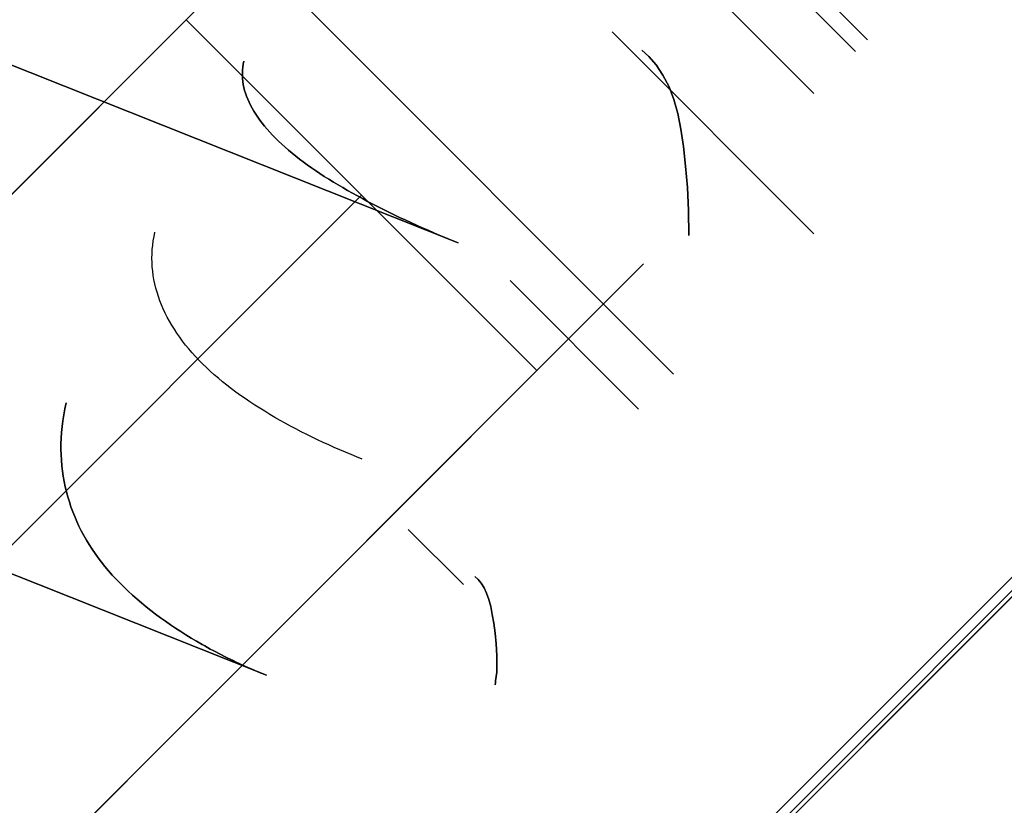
# Model space of a CAD drawing. Header units: millimetres. Extents: x -1690 to 192, y -898 to 54.
# Tile 187 of 256: x 128.46 to 131.44, y -851.83 to -849.45. Entities that reach past the tile are written whole.
import ezdxf

# ---------------------------------------------------------------- set-up
doc = ezdxf.new("R2010")
doc.units = ezdxf.units.MM
doc.header["$MEASUREMENT"] = 0
doc.layers.add('OVIDIO 186x93x72h', color=7, linetype='Continuous')

msp = doc.modelspace()

# ---------------------------------------------------------------- linework, layer by layer
at = {"layer": 'OVIDIO 186x93x72h', "extrusion": (-0.108979, 0.202852, 0.973126)}
for points in [[(254.7171, 833.7506), (254.7171, 994.4065)], [(254.7171, 994.4065), (254.7171, 833.7506)], [(254.4216, 994.4065), (254.4216, 833.7506)], [(254.1261, 994.4065), (254.1261, 833.7506)], [(254.1261, 833.7506), (254.1261, 994.4065)]]:
    msp.add_lwpolyline(points, dxfattribs=at)
at = {"layer": 'OVIDIO 186x93x72h', "extrusion": (-0.021464, 0.046296, 0.998697)}
for points in [[(213.2535, 776.3214), (213.2535, 877.624)], [(211.7676, 777.2852), (211.7676, 877.7982)]]:
    msp.add_lwpolyline(points, dxfattribs=at)
at = {"layer": 'OVIDIO 186x93x72h', "extrusion": (-0.235702, 0.235702, 0.942809)}
for points in [[(482.9912, 909.9615), (482.9912, 804.5535)], [(498.4121, 940.7364), (498.4121, 831.6586)], [(497.4634, 831.6586), (497.4634, 940.7364)], [(500.3095, 831.6586), (500.3095, 940.7364)], [(501.2582, 940.7364), (501.2582, 831.6586)]]:
    msp.add_lwpolyline(points, dxfattribs=at)
at = {"layer": 'OVIDIO 186x93x72h', "extrusion": (0.114881, -0.045678, 0.992329)}
msp.add_lwpolyline([(-741.966, -239.4211), (-741.966, -348.3359)], dxfattribs=at)
at = {"layer": 'OVIDIO 186x93x72h', "extrusion": (-0.202852, 0.108979, 0.973126)}
for points in [[(701.6115, 553.5977), (701.6115, 714.2535)], [(701.6115, 714.2535), (701.6115, 553.5977)], [(701.907, 714.2535), (701.907, 553.5977)], [(702.2025, 553.5977), (702.2025, 714.2535)], [(702.2025, 714.2535), (702.2025, 553.5977)]]:
    msp.add_lwpolyline(points, dxfattribs=at)
at = {"layer": 'OVIDIO 186x93x72h', "extrusion": (-0.046296, 0.021464, 0.998697)}
for points in [[(724.4816, 433.1141), (724.4816, 534.4185)], [(725.9678, 434.0823), (725.9678, 534.5936)]]:
    msp.add_lwpolyline(points, dxfattribs=at)
at = {"layer": 'OVIDIO 186x93x72h'}
for points in [[(147.8155, -834.8482), (128.6454, -854.0183)], [(128.8588, -853.8049), (147.6021, -835.0616)], [(129.9673, -848.4537), (131.028, -849.5144)], [(130.9923, -849.55), (129.9317, -848.4894)], [(129.3396, -849.4224), (130.4419, -850.5247)], [(128.9673, -849.4537), (119.7045, -858.7165)], [(119.7045, -858.7165), (128.9673, -849.4537)], [(130.028, -850.5144), (128.9673, -849.4537)], [(128.9673, -849.4537), (130.028, -850.5144)], [(130.8661, -850.1006), (130.2559, -849.4904)], [(130.2559, -849.4904), (130.8661, -850.1006)], [(120.2349, -859.2469), (129.4977, -849.984)], [(129.9474, -850.2423), (130.3359, -850.6308)], [(120.7652, -859.7772), (130.028, -850.5144)], [(130.028, -850.5144), (120.7652, -859.7772)], [(129.6389, -850.9942), (129.8057, -851.161)], [(129.8057, -851.161), (129.6389, -850.9942)]]:
    msp.add_lwpolyline(points, dxfattribs=at)
at = {"layer": 'OVIDIO 186x93x72h', "extrusion": (0.265352, 0.881274, 0.39108)}
msp.add_lwpolyline([(-408.0585, 957.3827), (-363.7456, 899.8276)], dxfattribs=at)
at = {"layer": 'OVIDIO 186x93x72h', "extrusion": (0.015219, 0.015219, 0.999768)}
for points in [[(119.7306, -858.6048), (129.1082, -849.2295)], [(120.7912, -859.6656), (130.1687, -850.2902)], [(119.7304, -861.1504), (119.7024, -861.1218), (119.6749, -861.0924), (119.6478, -861.0621), (119.6212, -861.0309), (119.595, -860.9988), (119.5694, -860.9659), (119.5444, -860.9321), (119.52, -860.8975), (119.4963, -860.8621), (119.4732, -860.8259), (119.4509, -860.7888), (119.4293, -860.751), (119.4085, -860.7125), (119.3886, -860.6732), (119.3695, -860.6332), (119.3513, -860.5925), (119.334, -860.5512), (119.3177, -860.5092), (119.3024, -860.4667), (119.288, -860.4236), (119.2748, -860.38), (119.2626, -860.3359), (119.2515, -860.2913), (119.2415, -860.2464), (119.2326, -860.2011), (119.2249, -860.1555), (119.2183, -860.1096), (119.2129, -860.0634), (119.2087, -860.0171), (119.2057, -859.9707), (119.2039, -859.9241), (119.2033, -859.8776), (119.2039, -859.831), (119.2057, -859.7844), (119.2087, -859.738), (119.2129, -859.6917), (119.2183, -859.6455), (119.2249, -859.5996), (119.2327, -859.554), (119.2415, -859.5087), (119.2516, -859.4638), (119.2627, -859.4192), (119.2749, -859.3752), (119.2882, -859.3315), (119.3025, -859.2885), (119.3178, -859.2459), (119.3342, -859.204), (119.3514, -859.1626), (119.3697, -859.122), (119.3888, -859.082), (119.4087, -859.0427), (119.4295, -859.0041), (119.4511, -858.9663), (119.4735, -858.9293), (119.4965, -858.8931), (119.5203, -858.8576), (119.5447, -858.823), (119.5697, -858.7893), (119.5953, -858.7564), (119.6214, -858.7243), (119.6481, -858.6931), (119.6752, -858.6628), (119.7027, -858.6334), (119.7307, -858.6048)], [(119.7307, -858.6048), (119.7027, -858.6334), (119.6752, -858.6628), (119.6481, -858.6931), (119.6214, -858.7243), (119.5953, -858.7564), (119.5697, -858.7893), (119.5447, -858.823), (119.5203, -858.8576), (119.4965, -858.8931), (119.4735, -858.9293), (119.4511, -858.9663), (119.4295, -859.0041), (119.4087, -859.0427), (119.3888, -859.082), (119.3697, -859.122), (119.3514, -859.1626), (119.3342, -859.204), (119.3178, -859.2459), (119.3025, -859.2885), (119.2882, -859.3315), (119.2749, -859.3752), (119.2627, -859.4192), (119.2516, -859.4638), (119.2415, -859.5087), (119.2327, -859.554), (119.2249, -859.5996), (119.2183, -859.6455), (119.2129, -859.6917), (119.2087, -859.738), (119.2057, -859.7844), (119.2039, -859.831), (119.2033, -859.8776), (119.2039, -859.9241), (119.2057, -859.9707), (119.2087, -860.0171), (119.2129, -860.0634), (119.2183, -860.1096), (119.2249, -860.1555), (119.2326, -860.2011), (119.2415, -860.2464), (119.2515, -860.2913), (119.2626, -860.3359), (119.2748, -860.38), (119.288, -860.4236), (119.3024, -860.4667), (119.3177, -860.5092), (119.334, -860.5512), (119.3513, -860.5925), (119.3695, -860.6332), (119.3886, -860.6732), (119.4085, -860.7125), (119.4293, -860.751), (119.4509, -860.7888), (119.4732, -860.8259), (119.4963, -860.8621), (119.52, -860.8975), (119.5444, -860.9321), (119.5694, -860.9659), (119.595, -860.9988), (119.6212, -861.0309), (119.6478, -861.0621), (119.6749, -861.0924), (119.7024, -861.1218), (119.7304, -861.1504)], [(120.367, -859.2413), (119.2646, -860.3434)], [(121.0439, -859.413), (120.7912, -859.6656)], [(120.7912, -859.6656), (121.0439, -859.413)], [(120.7911, -860.0899), (120.7865, -860.0851), (120.7819, -860.0802), (120.7774, -860.0751), (120.7729, -860.0699), (120.7686, -860.0646), (120.7643, -860.0591), (120.7602, -860.0535), (120.7561, -860.0477), (120.7521, -860.0418), (120.7483, -860.0358), (120.7446, -860.0296), (120.741, -860.0233), (120.7375, -860.0169), (120.7342, -860.0103), (120.731, -860.0037), (120.728, -859.9969), (120.7251, -859.99), (120.7224, -859.983), (120.7198, -859.9759), (120.7174, -859.9687), (120.7152, -859.9615), (120.7132, -859.9541), (120.7113, -859.9467), (120.7097, -859.9392), (120.7082, -859.9317), (120.7069, -859.924), (120.7058, -859.9164), (120.7049, -859.9087), (120.7042, -859.901), (120.7037, -859.8933), (120.7034, -859.8855), (120.7033, -859.8777), (120.7034, -859.87), (120.7037, -859.8622), (120.7042, -859.8545), (120.7049, -859.8467), (120.7058, -859.8391), (120.7069, -859.8314), (120.7082, -859.8238), (120.7097, -859.8163), (120.7113, -859.8088), (120.7132, -859.8013), (120.7152, -859.794), (120.7174, -859.7867), (120.7198, -859.7795), (120.7224, -859.7725), (120.7251, -859.7655), (120.728, -859.7586), (120.731, -859.7518), (120.7342, -859.7451), (120.7375, -859.7386), (120.741, -859.7322), (120.7446, -859.7259), (120.7483, -859.7197), (120.7522, -859.7137), (120.7561, -859.7077), (120.7602, -859.702), (120.7644, -859.6964), (120.7686, -859.6909), (120.773, -859.6855), (120.7774, -859.6803), (120.7819, -859.6753), (120.7865, -859.6704), (120.7912, -859.6656)], [(120.7912, -859.6656), (120.7865, -859.6704), (120.7819, -859.6753), (120.7774, -859.6803), (120.773, -859.6855), (120.7686, -859.6909), (120.7644, -859.6964), (120.7602, -859.702), (120.7561, -859.7077), (120.7522, -859.7137), (120.7483, -859.7197), (120.7446, -859.7259), (120.741, -859.7322), (120.7375, -859.7386), (120.7342, -859.7451), (120.731, -859.7518), (120.728, -859.7586), (120.7251, -859.7655), (120.7224, -859.7725), (120.7198, -859.7795), (120.7174, -859.7867), (120.7152, -859.794), (120.7132, -859.8013), (120.7113, -859.8088), (120.7097, -859.8163), (120.7082, -859.8238), (120.7069, -859.8314), (120.7058, -859.8391), (120.7049, -859.8467), (120.7042, -859.8545), (120.7037, -859.8622), (120.7034, -859.87), (120.7033, -859.8777), (120.7034, -859.8855), (120.7037, -859.8933), (120.7042, -859.901), (120.7049, -859.9087), (120.7058, -859.9164), (120.7069, -859.924), (120.7082, -859.9317), (120.7097, -859.9392), (120.7113, -859.9467), (120.7132, -859.9541), (120.7152, -859.9615), (120.7174, -859.9687), (120.7198, -859.9759), (120.7224, -859.983), (120.7251, -859.99), (120.728, -859.9969), (120.731, -860.0037), (120.7342, -860.0103), (120.7375, -860.0169), (120.741, -860.0233), (120.7446, -860.0296), (120.7483, -860.0358), (120.7521, -860.0418), (120.7561, -860.0477), (120.7602, -860.0535), (120.7643, -860.0591), (120.7686, -860.0646), (120.7729, -860.0699), (120.7774, -860.0751), (120.7819, -860.0802), (120.7865, -860.0851), (120.7911, -860.0899)], [(120.4777, -859.7764), (119.7678, -860.4861)], [(120.7911, -860.0899), (119.7304, -861.1504)], [(119.7304, -861.1504), (120.7911, -860.0899)]]:
    msp.add_lwpolyline(points, dxfattribs=at)
at = {"layer": 'OVIDIO 186x93x72h', "extrusion": (0.999884, -0.000231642, -0.015217)}
for points in [[(-851.718, -0.6955), (-844.2607, 489.1364)], [(-851.1309, 662.863), (-861.2346, -0.8015)], [(-861.2346, -0.8015), (-851.1309, 662.863)]]:
    msp.add_lwpolyline(points, dxfattribs=at)
at = {"layer": 'OVIDIO 186x93x72h', "extrusion": (-0.000231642, 0.999884, -0.015217)}
for points in [[(-127.5367, -15.6039), (-134.994, 474.2292)], [(-129.0815, 647.94), (-118.9779, -15.7129)], [(-130.5813, 647.9172), (-120.4781, -15.7139)]]:
    msp.add_lwpolyline(points, dxfattribs=at)
at = {"layer": 'OVIDIO 186x93x72h', "extrusion": (0.922113, -0.366639, -0.123629)}
for points in [[(-739.8326, 711.7797), (-739.9312, 711.7557), (-740.0315, 711.7348), (-740.1334, 711.7173), (-740.2366, 711.7032), (-740.2887, 711.6975), (-740.3411, 711.6926), (-740.3937, 711.6887), (-740.4466, 711.6856), (-740.4997, 711.6836), (-740.553, 711.6824), (-740.6064, 711.6822), (-740.66, 711.683), (-740.7137, 711.6847), (-740.7675, 711.6874), (-740.8214, 711.691), (-740.8753, 711.6957), (-740.9293, 711.7013), (-740.9832, 711.7079), (-741.0371, 711.7155), (-741.0909, 711.7241), (-741.1446, 711.7336), (-741.1982, 711.7442), (-741.2516, 711.7558), (-741.3049, 711.7683), (-741.358, 711.7818), (-741.4108, 711.7963), (-741.4634, 711.8118), (-741.5157, 711.8282), (-741.5677, 711.8455), (-741.6194, 711.8639), (-741.6707, 711.8831), (-741.7216, 711.9033), (-741.7721, 711.9244), (-741.8222, 711.9463), (-741.8718, 711.9692), (-741.9209, 711.993), (-741.9695, 712.0176), (-742.0176, 712.043), (-742.0652, 712.0692), (-742.1122, 712.0963), (-742.1585, 712.1242), (-742.2043, 712.1528), (-742.2495, 712.1822), (-742.294, 712.2123), (-742.3379, 712.2431), (-742.3811, 712.2746), (-742.4235, 712.3068), (-742.4653, 712.3396), (-742.5064, 712.3731), (-742.5467, 712.4071), (-742.5863, 712.4417), (-742.6251, 712.4769), (-742.7005, 712.5489), (-742.7727, 712.6228), (-742.8418, 712.6985), (-742.9076, 712.7758)], [(-742.9076, 712.7758), (-742.8418, 712.6985), (-742.7727, 712.6228), (-742.7005, 712.5489), (-742.6251, 712.4769), (-742.5863, 712.4417), (-742.5467, 712.4071), (-742.5064, 712.3731), (-742.4653, 712.3396), (-742.4235, 712.3068), (-742.3811, 712.2746), (-742.3379, 712.2431), (-742.294, 712.2123), (-742.2495, 712.1822), (-742.2043, 712.1528), (-742.1585, 712.1242), (-742.1122, 712.0963), (-742.0652, 712.0692), (-742.0176, 712.043), (-741.9695, 712.0176), (-741.9209, 711.993), (-741.8718, 711.9692), (-741.8222, 711.9463), (-741.7721, 711.9244), (-741.7216, 711.9033), (-741.6707, 711.8831), (-741.6194, 711.8639), (-741.5677, 711.8455), (-741.5157, 711.8282), (-741.4634, 711.8118), (-741.4108, 711.7963), (-741.358, 711.7818), (-741.3049, 711.7683), (-741.2516, 711.7558), (-741.1982, 711.7442), (-741.1446, 711.7336), (-741.0909, 711.7241), (-741.0371, 711.7155), (-740.9832, 711.7079), (-740.9293, 711.7013), (-740.8753, 711.6957), (-740.8214, 711.691), (-740.7675, 711.6874), (-740.7137, 711.6847), (-740.66, 711.683), (-740.6064, 711.6822), (-740.553, 711.6824), (-740.4997, 711.6836), (-740.4466, 711.6856), (-740.3937, 711.6887), (-740.3411, 711.6926), (-740.2887, 711.6975), (-740.2366, 711.7032), (-740.1334, 711.7173), (-740.0315, 711.7348), (-739.9312, 711.7557), (-739.8326, 711.7797)], [(-741.7494, 713.729), (-741.7165, 713.6903), (-741.6819, 713.6525), (-741.6458, 713.6155), (-741.6082, 713.5796), (-741.5887, 713.562), (-741.5689, 713.5446), (-741.5488, 713.5276), (-741.5282, 713.5109), (-741.5074, 713.4945), (-741.4861, 713.4784), (-741.4645, 713.4626), (-741.4426, 713.4472), (-741.4203, 713.4322), (-741.3978, 713.4175), (-741.3749, 713.4032), (-741.3517, 713.3892), (-741.3282, 713.3757), (-741.3044, 713.3626), (-741.2803, 713.3499), (-741.256, 713.3376), (-741.2315, 713.3257), (-741.2067, 713.3143), (-741.1816, 713.3033), (-741.1564, 713.2927), (-741.1309, 713.2826), (-741.1053, 713.273), (-741.0794, 713.2639), (-741.0534, 713.2552), (-741.0273, 713.247), (-741.001, 713.2392), (-740.9746, 713.232), (-740.948, 713.2252), (-740.9214, 713.219), (-740.8947, 713.2132), (-740.8679, 713.2079), (-740.841, 713.2031), (-740.8141, 713.1988), (-740.7872, 713.195), (-740.7602, 713.1917), (-740.7333, 713.1889), (-740.7063, 713.1866), (-740.6794, 713.1848), (-740.6525, 713.1834), (-740.6256, 713.1826), (-740.5988, 713.1822), (-740.5721, 713.1823), (-740.5454, 713.1829), (-740.5189, 713.1839), (-740.4924, 713.1854), (-740.4661, 713.1874), (-740.4399, 713.1898), (-740.4139, 713.1927), (-740.3623, 713.1997), (-740.3113, 713.2085), (-740.2612, 713.2189), (-740.2119, 713.2309)], [(-740.2119, 713.2309), (-740.2612, 713.2189), (-740.3113, 713.2085), (-740.3623, 713.1997), (-740.4139, 713.1927), (-740.4399, 713.1898), (-740.4661, 713.1874), (-740.4924, 713.1854), (-740.5189, 713.1839), (-740.5454, 713.1829), (-740.5721, 713.1823), (-740.5988, 713.1822), (-740.6256, 713.1826), (-740.6525, 713.1834), (-740.6794, 713.1848), (-740.7063, 713.1866), (-740.7333, 713.1889), (-740.7602, 713.1917), (-740.7872, 713.195), (-740.8141, 713.1988), (-740.841, 713.2031), (-740.8679, 713.2079), (-740.8947, 713.2132), (-740.9214, 713.219), (-740.948, 713.2252), (-740.9746, 713.232), (-741.001, 713.2392), (-741.0273, 713.247), (-741.0534, 713.2552), (-741.0794, 713.2639), (-741.1053, 713.273), (-741.1309, 713.2826), (-741.1564, 713.2927), (-741.1816, 713.3033), (-741.2067, 713.3143), (-741.2315, 713.3257), (-741.256, 713.3376), (-741.2803, 713.3499), (-741.3044, 713.3626), (-741.3282, 713.3757), (-741.3517, 713.3892), (-741.3749, 713.4032), (-741.3978, 713.4175), (-741.4203, 713.4322), (-741.4426, 713.4472), (-741.4645, 713.4626), (-741.4861, 713.4784), (-741.5074, 713.4945), (-741.5282, 713.5109), (-741.5488, 713.5276), (-741.5689, 713.5446), (-741.5887, 713.562), (-741.6082, 713.5796), (-741.6458, 713.6155), (-741.6819, 713.6525), (-741.7165, 713.6903), (-741.7494, 713.729)]]:
    msp.add_lwpolyline(points, dxfattribs=at)
at = {"layer": 'OVIDIO 186x93x72h', "extrusion": (0.707107, -0.707107, 0)}
for points in [[(-507.4608, -0.6264), (-507.4613, -0.6708), (-507.4628, -0.7156), (-507.4653, -0.7607), (-507.4689, -0.8061), (-507.4735, -0.8518), (-507.4793, -0.8978), (-507.4862, -0.944), (-507.4942, -0.9903), (-507.5034, -1.0368), (-507.5137, -1.0834), (-507.5252, -1.1301), (-507.538, -1.1767), (-507.552, -1.2234), (-507.5671, -1.2699), (-507.5836, -1.3163), (-507.6012, -1.3626), (-507.6201, -1.4087), (-507.6402, -1.4544), (-507.6616, -1.4999), (-507.6842, -1.545), (-507.7081, -1.5897), (-507.7331, -1.6339), (-507.7594, -1.6777), (-507.7868, -1.7208), (-507.8154, -1.7634), (-507.8452, -1.8053), (-507.8761, -1.8465), (-507.9081, -1.887), (-507.9412, -1.9267), (-507.9753, -1.9656), (-508.0104, -2.0036), (-508.0466, -2.0406), (-508.0837, -2.0768), (-508.1216, -2.1119), (-508.1605, -2.146), (-508.2002, -2.1791), (-508.2407, -2.2111), (-508.2819, -2.242), (-508.3238, -2.2718), (-508.3664, -2.3004), (-508.4095, -2.3279), (-508.4533, -2.3541), (-508.4975, -2.3792), (-508.5422, -2.403), (-508.5873, -2.4256), (-508.6328, -2.447), (-508.6786, -2.4671), (-508.7246, -2.486), (-508.7709, -2.5036), (-508.8173, -2.5201), (-508.8638, -2.5353), (-508.9105, -2.5492), (-508.9571, -2.562), (-509.0038, -2.5735), (-509.0504, -2.5839), (-509.0969, -2.593), (-509.1432, -2.601), (-509.1894, -2.6079), (-509.2354, -2.6137), (-509.2811, -2.6183), (-509.3265, -2.6219), (-509.3716, -2.6244), (-509.4164, -2.6259), (-509.4608, -2.6264)], [(-509.4608, -2.6264), (-509.4164, -2.6259), (-509.3716, -2.6244), (-509.3265, -2.6219), (-509.2811, -2.6183), (-509.2354, -2.6137), (-509.1894, -2.6079), (-509.1432, -2.601), (-509.0969, -2.593), (-509.0504, -2.5839), (-509.0038, -2.5735), (-508.9571, -2.562), (-508.9105, -2.5492), (-508.8638, -2.5353), (-508.8173, -2.5201), (-508.7709, -2.5036), (-508.7246, -2.486), (-508.6786, -2.4671), (-508.6328, -2.447), (-508.5873, -2.4256), (-508.5422, -2.403), (-508.4975, -2.3792), (-508.4533, -2.3541), (-508.4095, -2.3279), (-508.3664, -2.3004), (-508.3238, -2.2718), (-508.2819, -2.242), (-508.2407, -2.2111), (-508.2002, -2.1791), (-508.1605, -2.146), (-508.1216, -2.1119), (-508.0837, -2.0768), (-508.0466, -2.0406), (-508.0104, -2.0036), (-507.9753, -1.9656), (-507.9412, -1.9267), (-507.9081, -1.887), (-507.8761, -1.8465), (-507.8452, -1.8053), (-507.8154, -1.7634), (-507.7868, -1.7208), (-507.7594, -1.6777), (-507.7331, -1.6339), (-507.7081, -1.5897), (-507.6842, -1.545), (-507.6616, -1.4999), (-507.6402, -1.4544), (-507.6201, -1.4087), (-507.6012, -1.3626), (-507.5836, -1.3163), (-507.5671, -1.2699), (-507.552, -1.2234), (-507.538, -1.1767), (-507.5252, -1.1301), (-507.5137, -1.0834), (-507.5034, -1.0368), (-507.4942, -0.9903), (-507.4862, -0.944), (-507.4793, -0.8978), (-507.4735, -0.8518), (-507.4689, -0.8061), (-507.4653, -0.7607), (-507.4628, -0.7156), (-507.4613, -0.6708), (-507.4608, -0.6264)], [(-509.4608, -2.6264), (-509.4164, -2.6259), (-509.3716, -2.6244), (-509.3265, -2.6219), (-509.2811, -2.6183), (-509.2354, -2.6137), (-509.1894, -2.6079), (-509.1432, -2.601), (-509.0969, -2.593), (-509.0504, -2.5839), (-509.0038, -2.5735), (-508.9571, -2.562), (-508.9105, -2.5492), (-508.8638, -2.5353), (-508.8173, -2.5201), (-508.7709, -2.5036), (-508.7246, -2.486), (-508.6786, -2.4671), (-508.6328, -2.447), (-508.5873, -2.4256), (-508.5422, -2.403), (-508.4975, -2.3792), (-508.4533, -2.3541), (-508.4095, -2.3279), (-508.3664, -2.3004), (-508.3238, -2.2718), (-508.2819, -2.242), (-508.2407, -2.2111), (-508.2002, -2.1791), (-508.1605, -2.146), (-508.1216, -2.1119), (-508.0837, -2.0768), (-508.0466, -2.0406), (-508.0104, -2.0036), (-507.9753, -1.9656), (-507.9412, -1.9267), (-507.9081, -1.887), (-507.8761, -1.8465), (-507.8452, -1.8053), (-507.8154, -1.7634), (-507.7868, -1.7208), (-507.7594, -1.6777), (-507.7331, -1.6339), (-507.7081, -1.5897), (-507.6842, -1.545), (-507.6616, -1.4999), (-507.6402, -1.4544), (-507.6201, -1.4087), (-507.6012, -1.3626), (-507.5836, -1.3163), (-507.5671, -1.2699), (-507.552, -1.2234), (-507.538, -1.1767), (-507.5252, -1.1301), (-507.5137, -1.0834), (-507.5034, -1.0368), (-507.4942, -0.9903), (-507.4862, -0.944), (-507.4793, -0.8978), (-507.4735, -0.8518), (-507.4689, -0.8061), (-507.4653, -0.7607), (-507.4628, -0.7156), (-507.4613, -0.6708), (-507.4608, -0.6264)], [(-507.4608, -0.6264), (-507.4613, -0.6708), (-507.4628, -0.7156), (-507.4653, -0.7607), (-507.4689, -0.8061), (-507.4735, -0.8518), (-507.4793, -0.8978), (-507.4862, -0.944), (-507.4942, -0.9903), (-507.5034, -1.0368), (-507.5137, -1.0834), (-507.5252, -1.1301), (-507.538, -1.1767), (-507.552, -1.2234), (-507.5671, -1.2699), (-507.5836, -1.3163), (-507.6012, -1.3626), (-507.6201, -1.4087), (-507.6402, -1.4544), (-507.6616, -1.4999), (-507.6842, -1.545), (-507.7081, -1.5897), (-507.7331, -1.6339), (-507.7594, -1.6777), (-507.7868, -1.7208), (-507.8154, -1.7634), (-507.8452, -1.8053), (-507.8761, -1.8465), (-507.9081, -1.887), (-507.9412, -1.9267), (-507.9753, -1.9656), (-508.0104, -2.0036), (-508.0466, -2.0406), (-508.0837, -2.0768), (-508.1216, -2.1119), (-508.1605, -2.146), (-508.2002, -2.1791), (-508.2407, -2.2111), (-508.2819, -2.242), (-508.3238, -2.2718), (-508.3664, -2.3004), (-508.4095, -2.3279), (-508.4533, -2.3541), (-508.4975, -2.3792), (-508.5422, -2.403), (-508.5873, -2.4256), (-508.6328, -2.447), (-508.6786, -2.4671), (-508.7246, -2.486), (-508.7709, -2.5036), (-508.8173, -2.5201), (-508.8638, -2.5353), (-508.9105, -2.5492), (-508.9571, -2.562), (-509.0038, -2.5735), (-509.0504, -2.5839), (-509.0969, -2.593), (-509.1432, -2.601), (-509.1894, -2.6079), (-509.2354, -2.6137), (-509.2811, -2.6183), (-509.3265, -2.6219), (-509.3716, -2.6244), (-509.4164, -2.6259), (-509.4608, -2.6264)]]:
    msp.add_lwpolyline(points, dxfattribs=at)
at = {"layer": 'OVIDIO 186x93x72h', "extrusion": (-0.12261, -0.276089, 0.953279)}
for points in [[(462.6889, -487.9682), (462.6889, -490.2909)], [(463.6628, -489.3727), (463.6628, -490.8727)], [(463.6628, -490.8727), (463.6628, -489.3727)], [(464.2983, -489.3727), (464.2983, -490.8727)], [(464.3081, -490.8721), (464.3081, -489.3721)], [(464.3081, -489.3721), (464.3081, -490.8721)], [(464.1601, -490.8727), (464.1601, -489.3727)]]:
    msp.add_lwpolyline(points, dxfattribs=at)
at = {"layer": 'OVIDIO 186x93x72h', "extrusion": (-0.707107, 0.707107, 0)}
msp.add_lwpolyline([(507.4608, -0.6264), (507.4614, -0.6765), (507.4633, -0.7267), (507.4665, -0.7769), (507.4709, -0.827), (507.4766, -0.8771), (507.4835, -0.927), (507.4917, -0.9767), (507.5012, -1.0262), (507.5118, -1.0754), (507.5238, -1.1243), (507.5369, -1.1729), (507.5512, -1.221), (507.5667, -1.2687), (507.5834, -1.3158), (507.6012, -1.3625), (507.62, -1.4085), (507.64, -1.4539), (507.661, -1.4987), (507.6831, -1.5428), (507.7061, -1.5861), (507.7301, -1.6288), (507.755, -1.6706), (507.7808, -1.7116), (507.8074, -1.7518), (507.8349, -1.7911), (507.8631, -1.8295), (507.8921, -1.867), (507.9217, -1.9036), (507.9521, -1.9393), (507.983, -1.9741), (508.0145, -2.0078), (508.0466, -2.0406), (508.0794, -2.0727), (508.1132, -2.1042), (508.1479, -2.1352), (508.1836, -2.1655), (508.2202, -2.1951), (508.2577, -2.2241), (508.2961, -2.2523), (508.3354, -2.2798), (508.3756, -2.3064), (508.4166, -2.3322), (508.4585, -2.3571), (508.5011, -2.3811), (508.5444, -2.4041), (508.5885, -2.4262), (508.6333, -2.4472), (508.6787, -2.4672), (508.7248, -2.4861), (508.7714, -2.5038), (508.8185, -2.5205), (508.8662, -2.536), (508.9143, -2.5503), (508.9629, -2.5634), (509.0118, -2.5754), (509.061, -2.5861), (509.1105, -2.5955), (509.1602, -2.6037), (509.2102, -2.6107), (509.2602, -2.6163), (509.3103, -2.6208), (509.3605, -2.6239), (509.4107, -2.6258), (509.4608, -2.6264)], dxfattribs=at)
at = {"layer": 'OVIDIO 186x93x72h', "extrusion": (0.999884, -0.000231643, -0.015217)}
for points in [[(-848.5856, 662.8242), (-858.6888, -0.8015)], [(-858.6888, -0.8015), (-848.5856, 662.8242)], [(-849.646, 662.8404), (-859.7492, -0.7854)], [(-859.7492, -0.7854), (-849.646, 662.8404)]]:
    msp.add_lwpolyline(points, dxfattribs=at)
at = {"layer": 'OVIDIO 186x93x72h', "extrusion": (-9.85311e-08, 9.85324e-08, 1)}
for points in [[(130.8661, -849.6764), (129.8054, -848.6157)], [(129.8054, -848.6157), (130.8661, -849.6764)]]:
    msp.add_lwpolyline(points, dxfattribs=at)
at = {"layer": 'OVIDIO 186x93x72h', "extrusion": (0.999995, -0.000995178, 0.002882)}
for points in [[(-849.48, 664.7847), (-848.8063, 662.8339)], [(-850.6816, 664.1803), (-850.6284, 664.0262)]]:
    msp.add_lwpolyline(points, dxfattribs=at)
at = {"layer": 'OVIDIO 186x93x72h', "extrusion": (0.007538, 0.018371, 0.999803)}
for points in [[(-442.9919, 749.4294), (-442.9919, 751.0552)], [(-442.9919, 751.0552), (-442.9919, 749.4294)]]:
    msp.add_lwpolyline(points, dxfattribs=at)
at = {"layer": 'OVIDIO 186x93x72h', "extrusion": (0.003996, 0.998758, 0.049658)}
for points in [[(-133.654, 702.2716), (-133.7435, 703.3827)], [(-133.7435, 703.3827), (-133.654, 702.2716)]]:
    msp.add_lwpolyline(points, dxfattribs=at)
at = {"layer": 'OVIDIO 186x93x72h', "extrusion": (0.962875, -0.23831, 0.126807)}
for points in [[(-795.0139, 615.6214), (-793.3483, 614.7681)], [(-793.3483, 614.7681), (-795.0139, 615.6214)]]:
    msp.add_lwpolyline(points, dxfattribs=at)
at = {"layer": 'OVIDIO 186x93x72h', "extrusion": (0.26556, 0.881185, 0.391139)}
for points in [[(-416.2567, 972.8591), (-369.9364, 912.7408)], [(-369.9364, 912.7408), (-416.2567, 972.8591)]]:
    msp.add_lwpolyline(points, dxfattribs=at)
at = {"layer": 'OVIDIO 186x93x72h', "extrusion": (-0.202863, 0.108986, 0.973123)}
for points in [[(699.7742, 697.6448), (699.7742, 640.2637)], [(699.7742, 640.2637), (699.7742, 697.6448)]]:
    msp.add_lwpolyline(points, dxfattribs=at)
at = {"layer": 'OVIDIO 186x93x72h', "extrusion": (0.933612, -0.264208, -0.241996)}
for points in [[(-783.4496, 730.4978), (-782.3096, 731.4727)], [(-782.3096, 731.4727), (-783.4496, 730.4978)], [(-783.2292, 730.6863), (-783.4496, 730.4978)]]:
    msp.add_lwpolyline(points, dxfattribs=at)
at = {"layer": 'OVIDIO 186x93x72h', "extrusion": (-0.12261, -0.276068, 0.953286)}
for points in [[(463.983, -489.8545), (463.983, -491.3968)], [(464.1384, -489.4617), (464.1384, -491.0532)]]:
    msp.add_lwpolyline(points, dxfattribs=at)
at = {"layer": 'OVIDIO 186x93x72h', "extrusion": (0.923255, -0.345247, -0.168535)}
msp.add_lwpolyline([(-750.745, 726.5616), (-752.1125, 725.9452)], dxfattribs=at)
at = {"layer": 'OVIDIO 186x93x72h', "extrusion": (0.999995, -0.000993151, 0.002876)}
for points in [[(-850.5345, 662.2532), (-849.9513, 660.5642)], [(-850.7052, 664.0005), (-850.0038, 661.9691)]]:
    msp.add_lwpolyline(points, dxfattribs=at)
at = {"layer": 'OVIDIO 186x93x72h', "extrusion": (-0.000231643, 0.999884, -0.015217)}
for points in [[(-120.5658, -15.7181), (-130.6691, 647.9158)], [(-130.6691, 647.9158), (-120.5658, -15.7181)]]:
    msp.add_lwpolyline(points, dxfattribs=at)
at = {"layer": 'OVIDIO 186x93x72h', "extrusion": (-0.122517, -0.275969, 0.953326)}
for points in [[(464.2044, -489.5573), (464.2044, -491.0573)], [(464.2044, -491.0573), (464.2044, -489.5573)]]:
    msp.add_lwpolyline(points, dxfattribs=at)
at = {"layer": 'OVIDIO 186x93x72h', "extrusion": (0.999557, -0.009403, 0.028244)}
for points in [[(-848.841, 660.4563), (-848.8925, 660.6109)], [(-848.8925, 660.6109), (-848.841, 660.4563)]]:
    msp.add_lwpolyline(points, dxfattribs=at)
at = {"layer": 'OVIDIO 186x93x72h', "extrusion": (0.265352, 0.881275, 0.391079)}
for points in [[(-370.0438, 915.3276), (-412.4276, 970.3772)], [(-412.4276, 970.3772), (-370.0438, 915.3276)], [(-369.8649, 915.4656), (-412.2486, 970.5151)], [(-412.2486, 970.5151), (-369.8649, 915.4656)]]:
    msp.add_lwpolyline(points, dxfattribs=at)
at = {"layer": 'OVIDIO 186x93x72h', "extrusion": (0.386909, 0.871231, 0.302091)}
for points in [[(-464.3066, 852.4494), (-464.3087, 852.4673), (-464.3105, 852.4852), (-464.3118, 852.5033), (-464.3127, 852.5215), (-464.3131, 852.5397), (-464.3131, 852.5581), (-464.3126, 852.5765), (-464.3117, 852.5949), (-464.3103, 852.6133), (-464.3085, 852.6317), (-464.3062, 852.6501), (-464.3035, 852.6685), (-464.3003, 852.6868), (-464.2966, 852.7051), (-464.2925, 852.7233), (-464.2879, 852.7413), (-464.2829, 852.7593), (-464.2774, 852.7771), (-464.2715, 852.7948), (-464.2651, 852.8123), (-464.2584, 852.8296), (-464.2512, 852.8467), (-464.2436, 852.8636), (-464.2356, 852.8803), (-464.2273, 852.8967), (-464.2185, 852.9128), (-464.2094, 852.9287), (-464.1999, 852.9444), (-464.1901, 852.9597), (-464.18, 852.9747), (-464.1695, 852.9894), (-464.1588, 853.0038), (-464.1477, 853.018), (-464.1362, 853.0319), (-464.1243, 853.0456), (-464.1121, 853.0591), (-464.0994, 853.0723), (-464.0865, 853.0852), (-464.0731, 853.0979), (-464.0594, 853.1102), (-464.0454, 853.1223), (-464.0311, 853.134), (-464.0164, 853.1454), (-464.0015, 853.1564), (-463.9863, 853.1671), (-463.9707, 853.1774), (-463.955, 853.1873), (-463.9389, 853.1968), (-463.9227, 853.206), (-463.9062, 853.2147), (-463.8895, 853.223), (-463.8727, 853.2309), (-463.8557, 853.2383), (-463.8385, 853.2453), (-463.8212, 853.2519), (-463.8037, 853.258), (-463.7862, 853.2637), (-463.7686, 853.2689), (-463.7509, 853.2737), (-463.7331, 853.278), (-463.7153, 853.2819), (-463.6975, 853.2854), (-463.6797, 853.2883), (-463.6619, 853.2909)], [(-463.6619, 853.2909), (-463.6797, 853.2883), (-463.6975, 853.2854), (-463.7153, 853.2819), (-463.7331, 853.278), (-463.7509, 853.2737), (-463.7686, 853.2689), (-463.7862, 853.2637), (-463.8037, 853.258), (-463.8212, 853.2519), (-463.8385, 853.2453), (-463.8557, 853.2383), (-463.8727, 853.2309), (-463.8895, 853.223), (-463.9062, 853.2147), (-463.9227, 853.206), (-463.9389, 853.1968), (-463.955, 853.1873), (-463.9707, 853.1774), (-463.9863, 853.1671), (-464.0015, 853.1564), (-464.0164, 853.1454), (-464.0311, 853.134), (-464.0454, 853.1223), (-464.0594, 853.1102), (-464.0731, 853.0979), (-464.0865, 853.0852), (-464.0994, 853.0723), (-464.1121, 853.0591), (-464.1243, 853.0456), (-464.1362, 853.0319), (-464.1477, 853.018), (-464.1588, 853.0038), (-464.1695, 852.9894), (-464.18, 852.9747), (-464.1901, 852.9597), (-464.1999, 852.9444), (-464.2094, 852.9287), (-464.2185, 852.9128), (-464.2273, 852.8967), (-464.2356, 852.8803), (-464.2436, 852.8636), (-464.2512, 852.8467), (-464.2584, 852.8296), (-464.2651, 852.8123), (-464.2715, 852.7948), (-464.2774, 852.7771), (-464.2829, 852.7593), (-464.2879, 852.7413), (-464.2925, 852.7233), (-464.2966, 852.7051), (-464.3003, 852.6868), (-464.3035, 852.6685), (-464.3062, 852.6501), (-464.3085, 852.6317), (-464.3103, 852.6133), (-464.3117, 852.5949), (-464.3126, 852.5765), (-464.3131, 852.5581), (-464.3131, 852.5397), (-464.3127, 852.5215), (-464.3118, 852.5033), (-464.3105, 852.4852), (-464.3087, 852.4673), (-464.3066, 852.4494)]]:
    msp.add_lwpolyline(points, dxfattribs=at)
at = {"layer": 'OVIDIO 186x93x72h', "extrusion": (-0.202866, 0.108989, 0.973122)}
for points in [[(700.4864, 640.2672), (700.4864, 697.6484)], [(701.1993, 640.2672), (701.1993, 697.6484)], [(701.1993, 697.6484), (701.1993, 640.2672)]]:
    msp.add_lwpolyline(points, dxfattribs=at)
at = {"layer": 'OVIDIO 186x93x72h', "extrusion": (0.38691, 0.871231, 0.30209)}
msp.add_lwpolyline([(-464.309, 852.4477), (-464.3112, 852.4656), (-464.3129, 852.4837), (-464.3142, 852.5019), (-464.3151, 852.5202), (-464.3155, 852.5385), (-464.3154, 852.5569), (-464.315, 852.5754), (-464.314, 852.5939), (-464.3126, 852.6124), (-464.3107, 852.6309), (-464.3084, 852.6494), (-464.3056, 852.6678), (-464.3024, 852.6862), (-464.2987, 852.7045), (-464.2945, 852.7227), (-464.2899, 852.7408), (-464.2848, 852.7588), (-464.2793, 852.7767), (-464.2733, 852.7944), (-464.2669, 852.8119), (-464.2601, 852.8292), (-464.2529, 852.8463), (-464.2453, 852.8632), (-464.2373, 852.8799), (-464.2289, 852.8963), (-464.2201, 852.9125), (-464.2109, 852.9284), (-464.2014, 852.944), (-464.1916, 852.9593), (-464.1814, 852.9744), (-464.1709, 852.9891), (-464.1601, 853.0034), (-464.1491, 853.0175), (-464.1376, 853.0314), (-464.1257, 853.0451), (-464.1135, 853.0585), (-464.1009, 853.0716), (-464.0879, 853.0845), (-464.0746, 853.0972), (-464.0609, 853.1095), (-464.0469, 853.1215), (-464.0325, 853.1332), (-464.0179, 853.1446), (-464.0029, 853.1556), (-463.9877, 853.1663), (-463.9722, 853.1765), (-463.9564, 853.1865), (-463.9404, 853.196), (-463.9241, 853.2051), (-463.9076, 853.2138), (-463.8909, 853.2221), (-463.874, 853.23), (-463.857, 853.2374), (-463.8398, 853.2444), (-463.8224, 853.251), (-463.805, 853.2571), (-463.7874, 853.2628), (-463.7697, 853.268), (-463.752, 853.2728), (-463.7342, 853.2772), (-463.7164, 853.281), (-463.6985, 853.2845), (-463.6806, 853.2875), (-463.6628, 853.29)], dxfattribs=at)
at = {"layer": 'OVIDIO 186x93x72h', "extrusion": (0.007645, 0.997294, 0.073113)}
for points in [[(-136.3602, 723.2653), (-136.158, 721.3362)], [(-136.158, 721.3362), (-136.3602, 723.2653)]]:
    msp.add_lwpolyline(points, dxfattribs=at)
at = {"layer": 'OVIDIO 186x93x72h', "extrusion": (0.265507, 0.881208, 0.391124)}
for points in [[(-369.8629, 914.1739), (-415.4827, 973.394)], [(-415.4827, 973.394), (-369.8629, 914.1739)]]:
    msp.add_lwpolyline(points, dxfattribs=at)
at = {"layer": 'OVIDIO 186x93x72h', "extrusion": (0.386908, 0.871231, 0.302091)}
for points in [[(-463.6618, 853.2911), (-463.6796, 853.2885), (-463.6974, 853.2855), (-463.7152, 853.2821), (-463.7329, 853.2782), (-463.7507, 853.2739), (-463.7684, 853.2691), (-463.786, 853.2638), (-463.8036, 853.2582), (-463.821, 853.252), (-463.8383, 853.2455), (-463.8555, 853.2385), (-463.8725, 853.231), (-463.8894, 853.2232), (-463.906, 853.2149), (-463.9225, 853.2061), (-463.9388, 853.197), (-463.9548, 853.1875), (-463.9706, 853.1776), (-463.9861, 853.1673), (-464.0013, 853.1566), (-464.0163, 853.1456), (-464.0309, 853.1342), (-464.0453, 853.1225), (-464.0593, 853.1104), (-464.073, 853.098), (-464.0863, 853.0854), (-464.0993, 853.0725), (-464.1119, 853.0592), (-464.1241, 853.0458), (-464.136, 853.0321), (-464.1475, 853.0182), (-464.1586, 853.004), (-464.1694, 852.9896), (-464.1798, 852.9749), (-464.19, 852.9599), (-464.1998, 852.9445), (-464.2092, 852.9289), (-464.2183, 852.913), (-464.2271, 852.8968), (-464.2355, 852.8804), (-464.2435, 852.8638), (-464.251, 852.8469), (-464.2582, 852.8297), (-464.265, 852.8124), (-464.2713, 852.7949), (-464.2772, 852.7773), (-464.2827, 852.7595), (-464.2877, 852.7415), (-464.2923, 852.7234), (-464.2964, 852.7053), (-464.3001, 852.687), (-464.3033, 852.6687), (-464.306, 852.6503), (-464.3083, 852.6319), (-464.3102, 852.6135), (-464.3115, 852.595), (-464.3125, 852.5766), (-464.3129, 852.5582), (-464.3129, 852.5399), (-464.3125, 852.5217), (-464.3116, 852.5035), (-464.3103, 852.4854), (-464.3086, 852.4674), (-464.3064, 852.4496)], [(-464.3064, 852.4496), (-464.3086, 852.4674), (-464.3103, 852.4854), (-464.3116, 852.5035), (-464.3125, 852.5217), (-464.3129, 852.5399), (-464.3129, 852.5582), (-464.3125, 852.5766), (-464.3115, 852.595), (-464.3102, 852.6135), (-464.3083, 852.6319), (-464.306, 852.6503), (-464.3033, 852.6687), (-464.3001, 852.687), (-464.2964, 852.7053), (-464.2923, 852.7234), (-464.2877, 852.7415), (-464.2827, 852.7595), (-464.2772, 852.7773), (-464.2713, 852.7949), (-464.265, 852.8124), (-464.2582, 852.8297), (-464.251, 852.8469), (-464.2435, 852.8638), (-464.2355, 852.8804), (-464.2271, 852.8968), (-464.2183, 852.913), (-464.2092, 852.9289), (-464.1998, 852.9445), (-464.19, 852.9599), (-464.1798, 852.9749), (-464.1694, 852.9896), (-464.1586, 853.004), (-464.1475, 853.0182), (-464.136, 853.0321), (-464.1241, 853.0458), (-464.1119, 853.0592), (-464.0993, 853.0725), (-464.0863, 853.0854), (-464.073, 853.098), (-464.0593, 853.1104), (-464.0453, 853.1225), (-464.0309, 853.1342), (-464.0163, 853.1456), (-464.0013, 853.1566), (-463.9861, 853.1673), (-463.9706, 853.1776), (-463.9548, 853.1875), (-463.9388, 853.197), (-463.9225, 853.2061), (-463.906, 853.2149), (-463.8894, 853.2232), (-463.8725, 853.231), (-463.8555, 853.2385), (-463.8383, 853.2455), (-463.821, 853.252), (-463.8036, 853.2582), (-463.786, 853.2638), (-463.7684, 853.2691), (-463.7507, 853.2739), (-463.7329, 853.2782), (-463.7152, 853.2821), (-463.6974, 853.2855), (-463.6796, 853.2885), (-463.6618, 853.2911)]]:
    msp.add_lwpolyline(points, dxfattribs=at)
at = {"layer": 'OVIDIO 186x93x72h'}
for points in [[(129.7904, -850.1282, 665.5894), (129.0988, -849.8532, 665.6821), (29.7528, -810.3525, 679.0015)], [(29.7528, -810.3525, 679.0015), (129.0988, -849.8532, 665.6821), (129.7904, -850.1282, 665.5894)], [(29.1725, -811.6593, 678.5484), (128.5184, -851.1601, 665.229), (129.21, -851.435, 665.1363)], [(129.21, -851.435, 665.1363), (128.5184, -851.1601, 665.229), (29.1725, -811.6593, 678.5484)], [(128.6454, -854.0183, 27.6736), (128.7201, -853.9251, 27.6736), (128.7967, -853.8334, 27.6735), (128.8751, -853.7432, 27.6734), (128.9553, -853.6546, 27.6733), (129.0373, -853.5676, 27.6733), (136.0082, -846.595, 27.6733)], [(136.0283, -846.6152, 25.6735), (129.0447, -853.6011, 25.6735), (128.9506, -853.7019, 25.6736), (128.8588, -853.8049, 25.6736)], [(130.3452, -849.5459, 662.0386), (130.3669, -849.5647, 662.2434), (130.3888, -849.5903, 662.4528), (130.4096, -849.6213, 662.6652), (130.4279, -849.6566, 662.8789), (130.4426, -849.6953, 663.0925), (130.4543, -849.7377, 663.3065), (130.4636, -849.7848, 663.5219), (130.4714, -849.8373, 663.7394), (130.4781, -849.8959, 663.9599), (130.4835, -849.9605, 664.1828), (130.4868, -850.0307, 664.4073), (130.4876, -850.1061, 664.6327)], [(130.4876, -850.1061, 664.6327), (130.4868, -850.0307, 664.4073), (130.4835, -849.9605, 664.1828), (130.4781, -849.8959, 663.9599), (130.4714, -849.8373, 663.7394), (130.4636, -849.7848, 663.5219), (130.4543, -849.7377, 663.3065), (130.4426, -849.6953, 663.0925), (130.4279, -849.6566, 662.8789), (130.4096, -849.6213, 662.6652), (130.3888, -849.5903, 662.4528), (130.3669, -849.5647, 662.2434), (130.3452, -849.5459, 662.0386)], [(129.1417, -849.5791, 665.1894), (129.1399, -849.5879, 665.2001), (129.1386, -849.5967, 665.2108), (129.1377, -849.6055, 665.2214), (129.1372, -849.6143, 665.2319), (129.1373, -849.6231, 665.2424), (129.1378, -849.6319, 665.2528), (129.1387, -849.6407, 665.2631), (129.1401, -849.6496, 665.2734), (129.1419, -849.6584, 665.2836), (129.1441, -849.6673, 665.2938), (129.1468, -849.6761, 665.3039), (129.15, -849.685, 665.3139), (129.1536, -849.694, 665.3239), (129.1576, -849.7029, 665.3339), (129.162, -849.7119, 665.3437), (129.1668, -849.7209, 665.3536), (129.1721, -849.7299, 665.3634), (129.1778, -849.739, 665.3731), (129.1838, -849.7481, 665.3828), (129.1903, -849.7572, 665.3924), (129.1972, -849.7663, 665.4018), (129.2045, -849.7754, 665.4112), (129.2122, -849.7845, 665.4205), (129.2203, -849.7936, 665.4296), (129.2287, -849.8027, 665.4385), (129.2376, -849.8118, 665.4473), (129.2468, -849.8209, 665.456), (129.2564, -849.83, 665.4644), (129.2664, -849.839, 665.4726), (129.2767, -849.848, 665.4807), (129.2874, -849.857, 665.4885), (129.2985, -849.866, 665.496), (129.3099, -849.8748, 665.5034), (129.3216, -849.8837, 665.5104), (129.3337, -849.8925, 665.5172), (129.3461, -849.9013, 665.5238), (129.3588, -849.91, 665.5301), (129.3718, -849.9186, 665.5361), (129.3851, -849.9273, 665.5419), (129.3987, -849.9358, 665.5474), (129.4126, -849.9444, 665.5526), (129.4267, -849.9529, 665.5576), (129.4411, -849.9613, 665.5622), (129.4557, -849.9697, 665.5667), (129.4705, -849.9781, 665.5708), (129.4855, -849.9864, 665.5747), (129.5008, -849.9946, 665.5782), (129.5162, -850.0028, 665.5815), (129.5319, -850.011, 665.5845), (129.5477, -850.0191, 665.5872), (129.5637, -850.0272, 665.5896), (129.5799, -850.0353, 665.5917), (129.5964, -850.0432, 665.5935), (129.613, -850.0512, 665.5949), (129.6298, -850.0591, 665.596), (129.6468, -850.0669, 665.5968), (129.664, -850.0747, 665.5972), (129.6814, -850.0825, 665.5972), (129.699, -850.0902, 665.5969), (129.7169, -850.0979, 665.5962), (129.7349, -850.1055, 665.5951), (129.7532, -850.1131, 665.5936), (129.7717, -850.1207, 665.5917), (129.7904, -850.1282, 665.5894)], [(129.7904, -850.1282, 665.5894), (129.7717, -850.1207, 665.5917), (129.7532, -850.1131, 665.5936), (129.7349, -850.1055, 665.5951), (129.7169, -850.0979, 665.5962), (129.699, -850.0902, 665.5969), (129.6814, -850.0825, 665.5972), (129.664, -850.0747, 665.5972), (129.6468, -850.0669, 665.5968), (129.6298, -850.0591, 665.596), (129.613, -850.0512, 665.5949), (129.5964, -850.0432, 665.5935), (129.5799, -850.0353, 665.5917), (129.5637, -850.0272, 665.5896), (129.5477, -850.0191, 665.5872), (129.5319, -850.011, 665.5845), (129.5162, -850.0028, 665.5815), (129.5008, -849.9946, 665.5782), (129.4855, -849.9864, 665.5747), (129.4705, -849.9781, 665.5708), (129.4557, -849.9697, 665.5667), (129.4411, -849.9613, 665.5622), (129.4267, -849.9529, 665.5576), (129.4126, -849.9444, 665.5526), (129.3987, -849.9358, 665.5474), (129.3851, -849.9273, 665.5419), (129.3718, -849.9186, 665.5361), (129.3588, -849.91, 665.5301), (129.3461, -849.9013, 665.5238), (129.3337, -849.8925, 665.5172), (129.3216, -849.8837, 665.5104), (129.3099, -849.8748, 665.5034), (129.2985, -849.866, 665.496), (129.2874, -849.857, 665.4885), (129.2767, -849.848, 665.4807), (129.2664, -849.839, 665.4726), (129.2564, -849.83, 665.4644), (129.2468, -849.8209, 665.456), (129.2376, -849.8118, 665.4473), (129.2287, -849.8027, 665.4385), (129.2203, -849.7936, 665.4296), (129.2122, -849.7845, 665.4205), (129.2045, -849.7754, 665.4112), (129.1972, -849.7663, 665.4018), (129.1903, -849.7572, 665.3924), (129.1838, -849.7481, 665.3828), (129.1778, -849.739, 665.3731), (129.1721, -849.7299, 665.3634), (129.1668, -849.7209, 665.3536), (129.162, -849.7119, 665.3437), (129.1576, -849.7029, 665.3339), (129.1536, -849.694, 665.3239), (129.15, -849.685, 665.3139), (129.1468, -849.6761, 665.3039), (129.1441, -849.6673, 665.2938), (129.1419, -849.6584, 665.2836), (129.1401, -849.6496, 665.2734), (129.1387, -849.6407, 665.2631), (129.1378, -849.6319, 665.2528), (129.1373, -849.6231, 665.2424), (129.1372, -849.6143, 665.2319), (129.1377, -849.6055, 665.2214), (129.1386, -849.5967, 665.2108), (129.1399, -849.5879, 665.2001), (129.1417, -849.5791, 665.1894)], [(129.4999, -850.7822, 665.3626), (129.483, -850.7754, 665.3646), (129.466, -850.7684, 665.3661), (129.449, -850.7613, 665.3671), (129.4321, -850.754, 665.3676), (129.4152, -850.7466, 665.3675), (129.3984, -850.7391, 665.367), (129.3816, -850.7314, 665.366), (129.3649, -850.7235, 665.3645), (129.3483, -850.7155, 665.3625), (129.3318, -850.7074, 665.36), (129.3154, -850.6991, 665.3571), (129.2991, -850.6907, 665.3537), (129.283, -850.6822, 665.3498), (129.267, -850.6735, 665.3455), (129.2512, -850.6647, 665.3407), (129.2355, -850.6557, 665.3355), (129.22, -850.6466, 665.3299), (129.2047, -850.6374, 665.3238), (129.1896, -850.628, 665.3173), (129.1747, -850.6185, 665.3104), (129.16, -850.6089, 665.303), (129.1456, -850.5991, 665.2953), (129.1314, -850.5892, 665.2871), (129.1175, -850.5792, 665.2786), (129.1039, -850.569, 665.2697), (129.0905, -850.5587, 665.2603), (129.0775, -850.5483, 665.2506), (129.0647, -850.5377, 665.2405), (129.0523, -850.527, 665.2301), (129.0402, -850.5162, 665.2192), (129.0285, -850.5053, 665.2081), (129.017, -850.4942, 665.1965), (129.006, -850.4831, 665.1846), (128.9953, -850.4718, 665.1724), (128.9851, -850.4603, 665.1599), (128.9751, -850.4488, 665.147), (128.9656, -850.4372, 665.1339), (128.9565, -850.4254, 665.1205), (128.9478, -850.4136, 665.1068), (128.9394, -850.4016, 665.0928), (128.9315, -850.3896, 665.0786), (128.924, -850.3775, 665.0642), (128.9169, -850.3652, 665.0496), (128.9102, -850.3529, 665.0347), (128.9039, -850.3406, 665.0197), (128.8981, -850.3281, 665.0045), (128.8927, -850.3156, 664.9891), (128.8878, -850.303, 664.9736), (128.8833, -850.2904, 664.958), (128.8792, -850.2777, 664.9422), (128.8757, -850.2649, 664.9263), (128.8725, -850.2521, 664.9103), (128.8699, -850.2393, 664.8943), (128.8677, -850.2264, 664.8782), (128.866, -850.2134, 664.862), (128.8647, -850.2004, 664.8457), (128.864, -850.1874, 664.8295), (128.8637, -850.1744, 664.8132), (128.864, -850.1614, 664.7969), (128.8647, -850.1483, 664.7807), (128.866, -850.1352, 664.7644), (128.8677, -850.1221, 664.7482), (128.87, -850.109, 664.7321), (128.8728, -850.0959, 664.716)], [(129.21, -851.435, 665.1363), (129.2006, -851.4312, 665.1374), (129.1912, -851.4274, 665.1384), (129.1818, -851.4235, 665.1392), (129.1726, -851.4196, 665.1397), (129.1634, -851.4157, 665.1401), (129.1542, -851.4117, 665.1403), (129.1451, -851.4076, 665.1403), (129.136, -851.4036, 665.1401), (129.1271, -851.3994, 665.1397), (129.1181, -851.3953, 665.1391), (129.1092, -851.3911, 665.1384), (129.1004, -851.3868, 665.1374), (129.0916, -851.3825, 665.1363), (129.0829, -851.3782, 665.135), (129.0743, -851.3738, 665.1335), (129.0657, -851.3694, 665.1319), (129.0571, -851.3649, 665.1301), (129.0486, -851.3604, 665.1281), (129.0402, -851.3559, 665.1259), (129.0318, -851.3513, 665.1236), (129.0235, -851.3467, 665.1211), (129.0152, -851.342, 665.1184), (128.9988, -851.3325, 665.1126), (128.9825, -851.3228, 665.1062), (128.9665, -851.313, 665.0991), (128.9507, -851.303, 665.0914), (128.9351, -851.2928, 665.0832), (128.9197, -851.2824, 665.0743), (128.9046, -851.2719, 665.0649), (128.8896, -851.2612, 665.055), (128.8749, -851.2503, 665.0445), (128.8604, -851.2392, 665.0335), (128.8462, -851.228, 665.0219), (128.8322, -851.2166, 665.0099), (128.8186, -851.205, 664.9974), (128.8052, -851.1933, 664.9844), (128.7922, -851.1814, 664.971), (128.7795, -851.1693, 664.9571), (128.7672, -851.1571, 664.9428), (128.7552, -851.1447, 664.9281), (128.7436, -851.1322, 664.9129), (128.7324, -851.1196, 664.8974), (128.7216, -851.1067, 664.8815), (128.7112, -851.0938, 664.8652), (128.7012, -851.0806, 664.8485), (128.6916, -851.0674, 664.8316), (128.6825, -851.054, 664.8143), (128.6737, -851.0404, 664.7966), (128.6654, -851.0267, 664.7787), (128.6575, -851.0128, 664.7605), (128.65, -850.9988, 664.742), (128.6429, -850.9846, 664.7233), (128.6363, -850.9702, 664.7043), (128.63, -850.9557, 664.6851), (128.6242, -850.941, 664.6656), (128.6188, -850.9262, 664.646), (128.6139, -850.9112, 664.6261), (128.6093, -850.8961, 664.6061), (128.6052, -850.8808, 664.5859), (128.6015, -850.8653, 664.5656), (128.5982, -850.8497, 664.5451), (128.5954, -850.8339, 664.5245), (128.593, -850.8179, 664.5037), (128.5911, -850.8017, 664.4827), (128.5897, -850.7854, 664.4617), (128.5888, -850.7689, 664.4405), (128.5884, -850.7522, 664.4191), (128.5884, -850.7353, 664.3976), (128.5891, -850.7182, 664.376), (128.5902, -850.701, 664.3542), (128.5919, -850.6835, 664.3323), (128.5941, -850.6659, 664.3103), (128.5969, -850.6481, 664.2882), (128.6003, -850.63, 664.2659), (128.6043, -850.6118, 664.2435)], [(128.6043, -850.6118, 664.2435), (128.6003, -850.63, 664.2659), (128.5969, -850.6481, 664.2882), (128.5941, -850.6659, 664.3103), (128.5919, -850.6835, 664.3323), (128.5902, -850.701, 664.3542), (128.5891, -850.7182, 664.376), (128.5884, -850.7353, 664.3976), (128.5884, -850.7522, 664.4191), (128.5888, -850.7689, 664.4405), (128.5897, -850.7854, 664.4617), (128.5911, -850.8017, 664.4827), (128.593, -850.8179, 664.5037), (128.5954, -850.8339, 664.5245), (128.5982, -850.8497, 664.5451), (128.6015, -850.8653, 664.5656), (128.6052, -850.8808, 664.5859), (128.6093, -850.8961, 664.6061), (128.6139, -850.9112, 664.6261), (128.6188, -850.9262, 664.646), (128.6242, -850.941, 664.6656), (128.63, -850.9557, 664.6851), (128.6363, -850.9702, 664.7043), (128.6429, -850.9846, 664.7233), (128.65, -850.9988, 664.742), (128.6575, -851.0128, 664.7605), (128.6654, -851.0267, 664.7787), (128.6737, -851.0404, 664.7966), (128.6825, -851.054, 664.8143), (128.6916, -851.0674, 664.8316), (128.7012, -851.0806, 664.8485), (128.7112, -851.0938, 664.8652), (128.7216, -851.1067, 664.8815), (128.7324, -851.1196, 664.8974), (128.7436, -851.1322, 664.9129), (128.7552, -851.1447, 664.9281), (128.7672, -851.1571, 664.9428), (128.7795, -851.1693, 664.9571), (128.7922, -851.1814, 664.971), (128.8052, -851.1933, 664.9844), (128.8186, -851.205, 664.9974), (128.8322, -851.2166, 665.0099), (128.8462, -851.228, 665.0219), (128.8604, -851.2392, 665.0335), (128.8749, -851.2503, 665.0445), (128.8896, -851.2612, 665.055), (128.9046, -851.2719, 665.0649), (128.9197, -851.2824, 665.0743), (128.9351, -851.2928, 665.0832), (128.9507, -851.303, 665.0914), (128.9665, -851.313, 665.0991), (128.9825, -851.3228, 665.1062), (128.9988, -851.3325, 665.1126), (129.0152, -851.342, 665.1184), (129.0235, -851.3467, 665.1211), (129.0318, -851.3513, 665.1236), (129.0402, -851.3559, 665.1259), (129.0486, -851.3604, 665.1281), (129.0571, -851.3649, 665.1301), (129.0657, -851.3694, 665.1319), (129.0743, -851.3738, 665.1335), (129.0829, -851.3782, 665.135), (129.0916, -851.3825, 665.1363), (129.1004, -851.3868, 665.1374), (129.1092, -851.3911, 665.1384), (129.1181, -851.3953, 665.1391), (129.1271, -851.3994, 665.1397), (129.136, -851.4036, 665.1401), (129.1451, -851.4076, 665.1403), (129.1542, -851.4117, 665.1403), (129.1634, -851.4157, 665.1401), (129.1726, -851.4196, 665.1397), (129.1818, -851.4235, 665.1392), (129.1912, -851.4274, 665.1384), (129.2006, -851.4312, 665.1374), (129.21, -851.435, 665.1363)], [(129.9073, -851.413, 664.1798), (129.9068, -851.3756, 664.068), (129.9048, -851.3404, 663.9562), (129.9017, -851.3078, 663.8448), (129.8978, -851.2781, 663.7344), (129.8934, -851.2513, 663.6253), (129.8885, -851.2274, 663.5174), (129.8828, -851.2062, 663.4104), (129.8762, -851.1874, 663.304), (129.8686, -851.171, 663.198), (129.86, -851.1569, 663.0926), (129.8504, -851.1455, 662.9882), (129.84, -851.1368, 662.8851)], [(129.84, -851.1368, 662.8851), (129.8504, -851.1455, 662.9882), (129.86, -851.1569, 663.0926), (129.8686, -851.171, 663.198), (129.8762, -851.1874, 663.304), (129.8828, -851.2062, 663.4104), (129.8885, -851.2274, 663.5174), (129.8934, -851.2513, 663.6253), (129.8978, -851.2781, 663.7344), (129.9017, -851.3078, 663.8448), (129.9048, -851.3404, 663.9562), (129.9068, -851.3756, 664.068), (129.9073, -851.413, 664.1798)], [(129.9023, -851.4643, 664.3341), (129.9025, -851.4581, 664.316), (129.9031, -851.4518, 664.2968), (129.9048, -851.4387, 664.2569), (129.9066, -851.4256, 664.217), (129.9071, -851.4192, 664.1979), (129.9073, -851.413, 664.1798)], [(129.9073, -851.413, 664.1798), (129.9071, -851.4192, 664.1979), (129.9066, -851.4256, 664.217), (129.9048, -851.4387, 664.2569), (129.9031, -851.4518, 664.2968), (129.9025, -851.4581, 664.316), (129.9023, -851.4643, 664.3341)]]:
    msp.add_polyline3d(points, dxfattribs=at)

doc.saveas('drawing.dxf')
